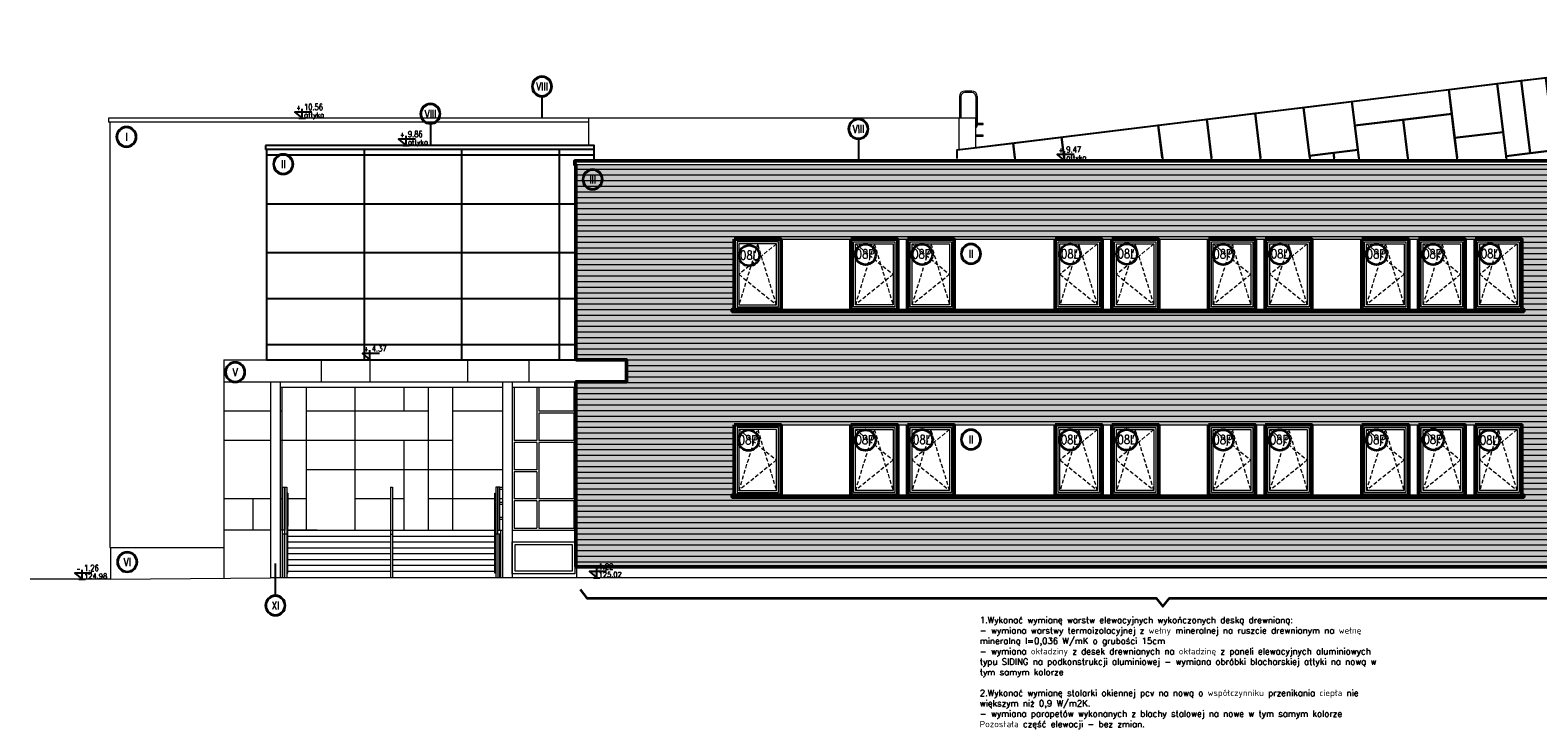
# Model space of a CAD drawing. Header units: inches. Extents: x 27484 to 71626, y -45113 to 39.
# Tile 33 of 256: x 31616 to 35482, y -37851 to -36085. Entities that reach past the tile are written whole.
import ezdxf
from ezdxf.enums import TextEntityAlignment as Align

# ---------------------------------------------------------------- set-up
doc = ezdxf.new("R2010")
doc.units = ezdxf.units.IN
doc.header["$LTSCALE"] = 50
doc.header["$MEASUREMENT"] = 0
for name, pattern in [('ACAD_ISO04W100', [30, 24, -3, 0, -3]), ('CENTER2', [1.125, 0.75, -0.125, 0.125, -0.125]), ('DASHED', [0.75, 0.5, -0.25])]:
    doc.linetypes.add(name, pattern=pattern)
for name, color, linetype in [('0-KOTEW-POZ', 7, 'Continuous'), ('A-DESKI', 33, 'Continuous'), ('A-ele-formatki', 7, 'Continuous'), ('A-OS', 7, 'CENTER2'), ('A-WID-CIENKI', 7, 'Continuous'), ('KOTEW-POZ-OPIS', 2, 'Continuous'), ('KOTEW-POZ-OPIS1', 7, 'Continuous'), ('OPISY', 7, 'Continuous'), ('R-MET-POZ', 7, 'Continuous'), ('R-MET-POZ-OPIS', 2, 'Continuous'), ('R-MET-POZ-OPIS1', 7, 'Continuous'), ('uchylnośc', 7, 'Continuous')]:
    doc.layers.add(name, color=color, linetype=linetype)
for name, color, linetype, lineweight in [('A-ELEWACJE-obrys', 7, 'Continuous', 18), ('A-obwiednia proj.', 4, 'Continuous', 50), ('A-SCIANY', 5, 'Continuous', 18), ('R-MET-OKN', 7, 'Continuous', 35)]:
    doc.layers.add(name, color=color, linetype=linetype, lineweight=lineweight)
doc.styles.add('MET_POZ', font='SIMPLEX')
doc.styles.add('ROMANS', font='simplex.shx', dxfattribs={"width": 0.8, "height": 15})
doc.styles.get("Standard").update_dxf_attribs({"font": 'romans.shx'})
pattern_1 = [(360, (86066.7016, -48905.02), (0.9375, 1.875), [0, -1.875])]

# ---------------------------------------------------------------- blocks, each defined once
blk = doc.blocks.new('A$C45A6739E')
at = {"layer": 'R-MET-OKN'}
blk.add_circle((10.6, -3.4), 52.5, dxfattribs=at)
at = {"layer": 'R-MET-OKN', "style": 'ROMANS', "width": 0.8}
blk.add_attdef('O1', text='', height=45, dxfattribs=at).set_placement((8.3, -24.2), align=Align.CENTER)
blk = doc.blocks.new('OSKA_D')
at = {"linetype": 'Continuous'}
for radius in [25, 23]:
    blk.add_circle((0, -25), radius, dxfattribs=at)
at = {"style": 'ROMANS', "width": 0.8, "flags": 4}
blk.add_attdef('OS', text='', height=20, dxfattribs=at).set_placement((0, -25), align=Align.MIDDLE_CENTER)
blk = doc.blocks.new('M-POZ10')
at = {"layer": '0-KOTEW-POZ'}
blk.add_line((-0.133, 0), (0.133, 0), dxfattribs=at)
blk.add_lwpolyline([(0.392, 0.253), (-0.3, 0.253), (0, 0), (0, 0.393)], dxfattribs=at)
at = {"layer": 'KOTEW-POZ-OPIS', "style": 'MET_POZ', "width": 0.6}
blk.add_attdef('+/-', text='', height=0.2, dxfattribs=at).set_placement((-0.068, 0.334), align=Align.RIGHT)
at = {"layer": 'KOTEW-POZ-OPIS', "style": 'MET_POZ', "width": 0.8}
blk.add_attdef('H', (0.075, 0.334), '', height=0.25, dxfattribs=at)
at = {"layer": 'KOTEW-POZ-OPIS1', "style": 'MET_POZ', "oblique": 5, "width": 0.8}
blk.add_attdef('TXT', text='', height=0.2, dxfattribs=at).set_placement((0.075, 0.629), align=Align.CENTER)
at = {"layer": 'KOTEW-POZ-OPIS1', "style": 'MET_POZ'}
blk.add_attdef('XH', (0.075, 0.031), '', height=0.2, dxfattribs=at)

msp = doc.modelspace()

# ---------------------------------------------------------------- hatches: boundary and pattern name
at = {"layer": 'A-DESKI', "lineweight": 15, "ltscale": 0.4}
h = msp.add_hatch(dxfattribs=at)
h.set_pattern_fill('DOTS', color=256, scale=30, angle=180, style=0)
h.set_pattern_definition(pattern_1)
h.paths.add_polyline_path([(34292.58496, -36430.11697), (33015.48246, -36430.11697), (33015.48246, -36930.11697), (33144.98246, -36930.11697), (33144.98246, -36987.11697), (33015.48246, -36987.11697), (33015.48246, -37461.11697), (34292.58496, -37461.11697), (34292.58496, -37277.11697), (34244.48246, -37277.11697), (33421.48246, -37277.11697), (33421.48246, -37097.11697), (34292.58496, -37097.11697), (34292.58496, -36801.11697), (34244.48246, -36801.11697), (33421.48246, -36801.11697), (33421.48246, -36621.11697), (34292.58496, -36621.11697)])
edge = h.paths.add_edge_path(flags=16)
edge.add_ellipse((33058.24372, -36467.76029), major_axis=(18.35102, -18.35102), ratio=1, start_angle=0, end_angle=360, ccw=False)
edge = h.paths.add_edge_path(flags=0)
edge.add_ellipse((33058.24372, -36467.76029), major_axis=(16.88293, -16.88293), ratio=1, start_angle=0, end_angle=360, ccw=False)
h.paths.add_polyline_path([(33046.76932, -36483.3637), (33069.80495, -36483.29947), (33069.71812, -36452.15689), (33046.68249, -36452.22111)], flags=8)
edge = h.paths.add_edge_path()
edge.add_line((33093.516, -37473.17009), (33049.94403, -37473.17009))
edge.add_line((33049.94403, -37473.17009), (33068.82322, -37489.11697))
edge.add_line((33068.82322, -37489.11697), (33068.82322, -37464.34923))
edge = h.paths.add_edge_path()
edge.add_line((33060.43247, -37489.11697), (33077.21397, -37489.11697))
h.paths.add_polyline_path([(33069.62124, -37472.01952), (33113.49624, -37472.01952), (33113.49624, -37448.39452), (33069.62124, -37448.39452)], flags=9)
h.paths.add_polyline_path([(33070.40874, -37490.31211), (33136.70874, -37490.31211), (33136.70874, -37471.41211), (33070.40874, -37471.41211)], flags=9)
h = msp.add_hatch(dxfattribs=at)
h.set_pattern_fill('DOTS', color=256, scale=30, angle=180, style=0)
h.set_pattern_definition(pattern_1)
h.paths.add_polyline_path([(35957.48513, -36695.4379), (35440.48246, -36698.63432), (35440.48246, -36801.11697), (35320.48246, -36801.11697), (34292.58496, -36801.11697), (34292.58496, -37097.11697), (34364.48246, -37097.11697), (35440.48246, -37097.11697), (35440.48246, -37187.11697), (35957.48513, -37187.11697)])
h.paths.add_polyline_path([(35957.48513, -36430.11697), (34292.58496, -36430.11697), (34292.58496, -36621.11697), (34364.48246, -36621.11697), (35440.48246, -36621.11697), (35440.48246, -36698.63432), (35957.48513, -36695.4379)])
h.paths.add_polyline_path([(35539.48246, -37192.11697), (35785.48246, -37192.11697), (35785.48246, -37461.11697), (35957.48513, -37461.11697), (35957.48513, -37187.11697), (35440.48246, -37187.11697), (35440.48246, -37277.11697), (34292.58496, -37277.11697), (34292.58496, -37461.11697), (35539.48246, -37461.11697)])
h.paths.add_polyline_path([(35771.19884, -37472.01952), (35815.07384, -37472.01952), (35815.07384, -37448.39452), (35771.19884, -37448.39452)], flags=9)
at = {"layer": 'A-ELEWACJE-obrys', "lineweight": 15, "ltscale": 0.4}
h = msp.add_hatch(dxfattribs=at)
h.set_pattern_fill('ANSI31', color=256, scale=115, angle=315, style=0)
h.set_pattern_definition([(180, (86066.702, -48905.02), (-4e-15, -14.375), [])])
h.paths.add_polyline_path([(35957.48513, -36711.11697), (35440.48246, -36711.11697), (35440.48246, -36801.11697), (35320.48246, -36801.11697), (33421.48246, -36801.11697), (33421.48246, -36621.11697), (35440.48246, -36621.11697), (35440.48246, -36711.11697), (35957.48513, -36711.11697), (35957.48513, -36430.11697), (33015.48246, -36430.11697), (33015.48246, -36930.11697), (33144.98246, -36930.11697), (33144.98246, -36987.11697), (33015.48246, -36987.11697), (33015.48246, -37461.11697), (35539.48246, -37461.11697), (35539.48246, -37192.11697), (35785.48246, -37192.11697), (35785.48246, -37461.11697), (35957.48513, -37461.11697), (35957.48513, -37187.11697), (35440.48246, -37187.11697), (35440.48246, -37277.11697), (33421.48246, -37277.11697), (33421.48246, -37097.11697), (35440.48246, -37097.11697), (35440.48246, -37187.11697), (35957.48513, -37187.11697)])
edge = h.paths.add_edge_path(flags=16)
edge.add_ellipse((33058.24372, -36467.76029), major_axis=(18.35102, -18.35102), ratio=1, start_angle=0, end_angle=360, ccw=False)
edge = h.paths.add_edge_path(flags=0)
edge.add_ellipse((33058.24372, -36467.76029), major_axis=(16.88293, -16.88293), ratio=1, start_angle=0, end_angle=360, ccw=False)
h.paths.add_polyline_path([(33046.76932, -36483.3637), (33069.80495, -36483.29947), (33069.71812, -36452.15689), (33046.68249, -36452.22111)], flags=8)
h.paths.add_polyline_path([(33069.62124, -37472.01952), (33113.49624, -37472.01952), (33113.49624, -37448.39452), (33069.62124, -37448.39452)], flags=9)
h.paths.add_polyline_path([(35771.19884, -37472.01952), (35815.07384, -37472.01952), (35815.07384, -37448.39452), (35771.19884, -37448.39452)], flags=9)

# ---------------------------------------------------------------- linework, layer by layer
at = {"ltscale": 0.1}
for p, q in [((32222.48246, -36381.11697), (32219.48246, -36381.11697)), ((33062.4826, -36391.11697), (32219.48246, -36391.11697))]:
    msp.add_line(p, q, dxfattribs=at)
for points in [[(34037.48513, -36386.61436), (36493.67091, -36085.03267), (36601.02826, -36959.38812)], [(32219.48246, -36381.11697), (32219.48246, -36391.11697)], [(33012.48246, -36420.11697), (33062.4826, -36420.11697), (33062.4826, -36381.11697), (32222.48246, -36381.11697)], [(32222.48246, -36391.11697), (32222.48246, -36930.11697), (33015.48246, -36930.11697), (33015.48246, -36430.11697)], [(33012.48246, -36430.11697), (33012.48246, -36420.11697)]]:
    msp.add_lwpolyline(points, dxfattribs=at)
at = {"layer": 'A-ele-formatki', "ltscale": 0.1}
for points in [[(33992.48513, -36412.38812), (33992.48513, -36392.13966), (36493.67091, -36085.03267), (36601.02826, -36959.38812)], [(34771.65078, -36419.94496), (34756.71515, -36298.30402), (34880.78341, -36283.07035), (34896.01708, -36407.13862)], [(34266.968, -36412.38812), (34260.44207, -36359.23869), (34508.57861, -36328.77135), (34519.77332, -36419.94496)], [(34518.84546, -36412.38812), (34508.57861, -36328.77135), (34632.64688, -36313.53768), (34644.78418, -36412.38812)], [(34645.71205, -36419.94496), (34632.64688, -36313.53768), (34756.71515, -36298.30402), (34770.72291, -36412.38812)], [(35022.60037, -36412.38812), (35012.46852, -36329.87082), (35136.53679, -36314.63715), (35149.46696, -36419.94496)], [(35148.5391, -36412.38812), (35136.53679, -36314.63715), (35260.60506, -36299.40348), (35274.47783, -36412.38812)], [(34141.02927, -36412.38812), (34136.3738, -36374.47236), (34260.44207, -36359.23869), (34267.89586, -36419.94496)], [(35275.40569, -36419.94496), (35268.22189, -36361.43761), (35392.29016, -36346.20395), (35399.90699, -36408.23808)], [(33992.48513, -36412.38812), (33992.48513, -36392.13966), (34136.3738, -36374.47236), (34141.95713, -36419.94496)], [(34896.66164, -36412.38812), (34896.01708, -36407.13862), (34958.05122, -36399.52178), (34959.631, -36412.38812)], [(34896.01708, -36407.13862), (34896.01708, -36407.13862), (34897.5895, -36419.94496)], [(34960.55887, -36419.94496), (34958.05122, -36399.52178), (35020.08535, -36391.90495), (35023.52823, -36419.94496)], [(35400.41655, -36412.38812), (35399.90699, -36408.23808), (35523.97526, -36393.00441), (35526.35528, -36412.38812)], [(35399.90699, -36408.23808), (35399.90699, -36408.23808), (35401.34442, -36419.94496)]]:
    msp.add_lwpolyline(points, dxfattribs=at)
for points in [[(35399.90699, -36408.23808), (35377.05649, -36222.13568), (35439.09062, -36214.51884), (35461.94113, -36400.62125)], [(35461.94113, -36400.62125), (35439.09062, -36214.51884), (35501.12476, -36206.90201), (35523.97526, -36393.00441)], [(35004.85168, -36267.83668), (35252.98822, -36237.36935), (35260.60506, -36299.40348), (35012.46852, -36329.87082)], [(35252.98822, -36237.36935), (35377.05649, -36222.13568), (35392.29016, -36346.20395), (35268.22189, -36361.43761)], [(34880.78341, -36283.07035), (35004.85168, -36267.83668), (35020.08535, -36391.90495), (34896.01708, -36407.13862)]]:
    msp.add_lwpolyline(points, close=True, dxfattribs=at)
at = {"layer": 'A-ELEWACJE-obrys', "ltscale": 5}
for p, q in [((33998.48246, -36255.11697), (33998.48246, -36311.11697)), ((34002.48246, -36255.11697), (34002.48246, -36311.11697)), ((34030.48246, -36241.11697), (34012.48246, -36241.11697)), ((34030.48246, -36245.11697), (34012.48246, -36245.11697)), ((34040.48246, -36255.11697), (34040.48246, -36329.11697)), ((34044.48246, -36255.11697), (34044.48246, -36329.11697)), ((31817.48246, -36311.11697), (31817.48246, -36321.11697)), ((34039.48246, -36311.11697), (31817.48246, -36311.11697)), ((33048.48821, -36321.11697), (31817.48246, -36321.11697)), ((31820.48246, -36321.11697), (31820.48246, -37411.11697)), ((33048.48821, -36381.11697), (33048.48821, -36311.11697)), ((33997.48246, -36311.11697), (33997.48246, -36391.52607)), ((34039.48246, -36311.11697), (34039.48246, -36386.36912)), ((33062.4826, -36381.11697), (32222.48246, -36381.11697)), ((33062.4826, -36420.11697), (33062.4826, -36381.11697)), ((36150.48513, -36420.11697), (33012.48246, -36420.11697)), ((36150.48513, -36430.11697), (33012.48246, -36430.11697)), ((32112.48513, -36930.11697), (33144.98246, -36930.11697)), ((32112.48513, -36930.11697), (32112.48513, -36987.11697)), ((33144.98246, -36930.11697), (33144.98246, -36987.11697)), ((32112.48513, -36987.11697), (32112.48513, -37490.2846)), ((32112.48513, -36987.11697), (33144.98246, -36987.11697)), ((32232.48246, -36987.11697), (32232.48246, -37489.11697)), ((32257.48246, -36987.11697), (32257.48246, -37489.11697)), ((32827.48246, -36987.11697), (32827.48246, -37489.21406)), ((32852.48246, -36987.11697), (32852.48246, -37487.11697)), ((32852.48246, -36987.11697), (32852.48246, -37489.11697)), ((33015.48246, -37461.11697), (33015.48246, -36987.11697)), ((32257.48246, -37000.11697), (32827.48246, -37000.11697)), ((32852.48246, -37000.11697), (33015.48246, -37000.11697)), ((32857.48246, -37000.11697), (32857.48246, -37137.11697)), ((32915.48246, -37000.11697), (32915.48246, -37137.11697)), ((32920.48246, -37000.11697), (32920.48246, -37062.11697)), ((33010.48246, -37000.11697), (33010.48246, -37062.11697)), ((33010.48246, -37062.11697), (32920.48246, -37062.11697)), ((32920.48246, -37067.11697), (32920.48246, -37137.11697)), ((33010.48246, -37067.11697), (32920.48246, -37067.11697)), ((33010.48246, -37067.11697), (33010.48246, -37137.11697)), ((32915.48246, -37137.11697), (32857.48246, -37137.11697)), ((32857.48246, -37142.11697), (32857.48246, -37212.11697)), ((32915.48246, -37142.11697), (32857.48246, -37142.11697)), ((32915.48246, -37142.11697), (32915.48246, -37212.11697)), ((33010.48246, -37137.11697), (32920.48246, -37137.11697)), ((32920.48246, -37142.11697), (32920.48246, -37287.11697)), ((33010.48246, -37142.11697), (32920.48246, -37142.11697)), ((33010.48246, -37142.11697), (33010.48246, -37287.11697)), ((32827.48246, -37212.11697), (32324.98246, -37212.11697)), ((32915.48246, -37212.11697), (32857.48246, -37212.11697)), ((32857.48246, -37217.11697), (32857.48246, -37287.11697)), ((32915.48246, -37217.11697), (32857.48246, -37217.11697)), ((32915.48246, -37217.11697), (32915.48246, -37287.11697)), ((32264.48246, -37367.11697), (32264.48246, -37257.11697)), ((32264.48246, -37257.11697), (32274.48246, -37257.11697)), ((32264.48246, -37367.11697), (32264.48246, -37257.11697)), ((32264.48246, -37257.11697), (32274.48246, -37257.11697)), ((32269.48246, -37257.11697), (32269.48246, -37295.31094)), ((32269.48246, -37257.11697), (32269.48246, -37367.11697)), ((32269.48246, -37489.11697), (32269.48246, -37257.11697)), ((32274.48246, -37257.11697), (32274.48246, -37262.11697)), ((32274.48246, -37257.11697), (32274.48246, -37262.11697)), ((32274.48246, -37257.11697), (32274.48246, -37489.11697)), ((32539.98246, -37257.11697), (32539.98246, -37377.11697)), ((32539.98246, -37257.11697), (32544.98246, -37257.11697)), ((32544.98246, -37257.11697), (32544.98246, -37377.11697)), ((32810.48246, -37257.11697), (32810.48246, -37262.11697)), ((32820.48246, -37257.11697), (32810.48246, -37257.11697)), ((32810.48246, -37257.11697), (32810.48246, -37489.28008)), ((32815.48246, -37257.11697), (32815.48246, -37367.11697)), ((32815.48246, -37377.11697), (32815.48246, -37257.11697)), ((32820.48246, -37367.11697), (32820.48246, -37257.11697)), ((32820.48246, -37257.11697), (32827.48246, -37257.11697)), ((32264.48246, -37287.11697), (32257.48246, -37287.11697)), ((32269.48246, -37295.31094), (32269.48246, -37333.51345)), ((32274.48246, -37295.31094), (32274.48246, -37300.31094)), ((32275.48246, -37272.11697), (32275.48246, -37357.11697)), ((32275.48246, -37272.11697), (32276.98246, -37272.11697)), ((32276.98246, -37272.11697), (32276.98246, -37357.11697)), ((32810.48246, -37287.11697), (32809.48246, -37287.11697)), ((32810.48246, -37295.31094), (32810.48246, -37300.31094)), ((32820.48246, -37262.11697), (32827.48246, -37262.11697)), ((32827.48246, -37287.11697), (32820.48246, -37287.11697)), ((32820.48246, -37295.31094), (32827.48246, -37295.31094)), ((32915.48246, -37287.11697), (32857.48246, -37287.11697)), ((32857.48246, -37292.11697), (32857.48246, -37362.11697)), ((32915.48246, -37292.11697), (32857.48246, -37292.11697)), ((32915.48246, -37292.11697), (32915.48246, -37362.11697)), ((33010.48246, -37287.11697), (32920.48246, -37287.11697)), ((32920.48246, -37292.11697), (32920.48246, -37362.11697)), ((33010.48246, -37292.11697), (32920.48246, -37292.11697)), ((33010.48246, -37292.11697), (33010.48246, -37362.11697)), ((32269.48246, -37333.51345), (32269.48246, -37367.11697)), ((32274.48246, -37333.51345), (32274.48246, -37338.51345)), ((32810.48246, -37333.51345), (32810.48246, -37338.51345)), ((32820.48246, -37300.31094), (32827.48246, -37300.31094)), ((32820.48246, -37333.51345), (32827.48246, -37333.51345)), ((32269.48246, -37367.11697), (32257.48246, -37367.11697)), ((32262.48246, -37367.11697), (32257.48246, -37367.11697)), ((32262.48246, -37367.11697), (32264.48246, -37367.11697)), ((32262.48246, -37367.11697), (32262.48246, -37489.11697)), ((32274.48246, -37367.11697), (32275.48246, -37367.11697)), ((32275.48246, -37367.11697), (32274.48246, -37367.11697)), ((32275.48246, -37357.11697), (32276.98246, -37357.11697)), ((32276.98246, -37367.11697), (32810.48246, -37367.11697)), ((32352.48513, -37367.11697), (32276.98246, -37367.11697)), ((32815.48246, -37367.11697), (32827.48246, -37367.11697)), ((32820.48246, -37338.51345), (32827.48246, -37338.51345)), ((32822.48246, -37367.11697), (32822.48246, -37489.23347)), ((32822.48513, -37367.11697), (32822.48513, -37487.11697)), ((32852.48246, -37367.11697), (33015.48246, -37367.11697)), ((32857.48246, -37362.11697), (32915.48246, -37362.11697)), ((32920.48246, -37362.11697), (33010.48246, -37362.11697)), ((31820.48246, -37411.11697), (32112.48513, -37411.11697)), ((31822.48246, -37411.11697), (31822.48246, -37493.11697)), ((32262.48246, -37382.11697), (32264.48246, -37382.11697)), ((32262.48246, -37397.11697), (32264.48246, -37397.11697)), ((32262.48246, -37412.11697), (32264.48246, -37412.11697)), ((32264.48246, -37489.11697), (32264.48246, -37377.11697)), ((32274.48246, -37377.11697), (32264.48246, -37377.11697)), ((32274.48246, -37382.11697), (32275.48246, -37382.11697)), ((32274.48246, -37397.11697), (32275.48246, -37397.11697)), ((32274.48246, -37412.11697), (32275.48246, -37412.11697)), ((32276.98246, -37382.11697), (32539.98246, -37382.11697)), ((32276.98246, -37397.11697), (32539.98246, -37397.11697)), ((32276.98246, -37412.11697), (32539.98246, -37412.11697)), ((32539.98246, -37377.11697), (32539.98246, -37490.33056)), ((32539.98246, -37377.11697), (32544.98246, -37377.11697)), ((32544.98246, -37377.11697), (32544.98246, -37490.31114)), ((32544.98246, -37382.11697), (32810.48246, -37382.11697)), ((32544.98246, -37397.11697), (32807.98246, -37397.11697)), ((32544.98246, -37412.11697), (32807.98246, -37412.11697)), ((32809.48246, -37397.11697), (32810.48246, -37397.11697)), ((32809.48246, -37412.11697), (32810.48246, -37412.11697)), ((32815.48246, -37377.11697), (32810.48246, -37377.11697)), ((32815.48246, -37377.11697), (32815.48246, -37489.26066)), ((32820.48246, -37377.11697), (32815.48246, -37377.11697)), ((32820.48246, -37489.24124), (32820.48246, -37377.11697)), ((32820.48246, -37382.11697), (32822.48513, -37382.11697)), ((32820.48246, -37397.11697), (32822.48513, -37397.11697)), ((32820.48246, -37412.11697), (32822.48513, -37412.11697)), ((32262.48246, -37427.11697), (32264.48246, -37427.11697)), ((32262.48246, -37442.11697), (32264.48246, -37442.11697)), ((32274.48246, -37427.11697), (32275.48246, -37427.11697)), ((32274.48246, -37442.11697), (32275.48246, -37442.11697)), ((32276.98246, -37427.11697), (32539.98246, -37427.11697)), ((32276.98246, -37442.11697), (32539.98246, -37442.11697)), ((32544.98246, -37427.11697), (32807.98246, -37427.11697)), ((32544.98246, -37442.11697), (32807.98246, -37442.11697)), ((32809.48246, -37427.11697), (32810.48246, -37427.11697)), ((32809.48246, -37442.11697), (32810.48246, -37442.11697)), ((32810.48246, -37415.31094), (32810.48246, -37420.31094)), ((32820.48246, -37427.11697), (32822.48513, -37427.11697)), ((32820.48246, -37442.11697), (32822.48513, -37442.11697)), ((32262.48246, -37457.11697), (32264.48246, -37457.11697)), ((32262.48246, -37472.11697), (32264.48246, -37472.11697)), ((32274.48246, -37457.11697), (32275.48246, -37457.11697)), ((32274.48246, -37472.11697), (32275.48246, -37472.11697)), ((32276.98246, -37457.11697), (32539.98246, -37457.11697)), ((32276.98246, -37472.11697), (32539.98246, -37472.11697)), ((32544.98246, -37457.11697), (32807.98246, -37457.11697)), ((32544.98246, -37472.11697), (32807.98246, -37472.11697)), ((32809.48246, -37457.11697), (32810.48246, -37457.11697)), ((32809.48246, -37472.11697), (32810.48246, -37472.11697)), ((32810.48246, -37453.51345), (32810.48246, -37458.51345)), ((32820.48246, -37457.11697), (32822.48513, -37457.11697)), ((32820.48246, -37472.11697), (32822.48513, -37472.11697)), ((35539.48246, -37461.11697), (33015.48246, -37461.11697)), ((33017.48246, -37489.11697), (33017.48246, -37461.11697))]:
    msp.add_line(p, q, dxfattribs=at)
at = {"layer": 'A-ELEWACJE-obrys', "color": 0, "ltscale": 0.1}
for p, q in [((32362.48513, -36930.11697), (32362.48513, -36987.11697)), ((32487.48513, -36930.11697), (32487.48513, -36987.11697)), ((32737.48513, -36930.11697), (32737.48513, -36987.11697)), ((32894.98246, -36930.11697), (32894.98246, -36987.11697)), ((32262.48246, -37367.11697), (32262.48246, -37000.11697)), ((32324.98246, -37367.11697), (32324.98246, -37000.11697)), ((32449.98246, -37367.11697), (32449.98246, -37000.11697)), ((32574.98246, -37062.11697), (32574.98246, -37000.11697)), ((32637.48246, -37367.11697), (32637.48246, -37000.11697)), ((32699.98246, -37367.11697), (32699.98246, -37000.11697)), ((32232.48246, -37062.11697), (32112.48513, -37062.11697)), ((32262.48246, -37062.11697), (32257.48246, -37062.11697)), ((32637.48246, -37062.11697), (32324.98246, -37062.11697)), ((32827.48246, -37062.11697), (32699.98246, -37062.11697)), ((32232.48246, -37137.11697), (32112.48513, -37137.11697)), ((32699.98246, -37137.11697), (32257.48246, -37137.11697)), ((32574.98246, -37367.11697), (32574.98246, -37137.11697)), ((32232.48246, -37287.11697), (32112.48513, -37287.11697)), ((32187.4838, -37287.11697), (32187.4838, -37367.11697)), ((32324.98246, -37287.11697), (32274.48246, -37287.11697)), ((32539.98246, -37287.11697), (32449.98246, -37287.11697)), ((32574.98246, -37287.11697), (32544.98246, -37287.11697)), ((32807.98246, -37287.11697), (32637.48246, -37287.11697)), ((32232.48246, -37367.11697), (32112.48513, -37367.11697))]:
    msp.add_line(p, q, dxfattribs=at)
at = {"layer": 'A-ELEWACJE-obrys', "ltscale": 5}
for points in [[(34039.48246, -36327.15767), (34040.48246, -36327.15767)], [(34059.48246, -36326.89392), (34059.48246, -36324.15767), (34044.48246, -36324.15767)], [(34044.48246, -36327.15767), (34059.48246, -36327.15767), (34059.48246, -36326.89392)], [(34039.48246, -36357.15767), (34059.48246, -36357.15767), (34059.48246, -36354.15767), (34039.48246, -36354.15767)], [(35440.48246, -36801.11697), (33421.48246, -36801.11697), (33421.48246, -36621.11697), (35440.48246, -36621.11697)]]:
    msp.add_lwpolyline(points, dxfattribs=at)
for points in [[(33541.48246, -36621.11697), (33421.48246, -36621.11697), (33421.48246, -36801.11697), (33541.48246, -36801.11697)], [(33534.48246, -36628.11697), (33428.48246, -36628.11697), (33428.48246, -36794.11697), (33534.48246, -36794.11697)], [(33529.48246, -36633.11697), (33433.48246, -36633.11697), (33433.48246, -36789.11697), (33529.48246, -36789.11697)], [(33720.48246, -36621.11697), (33840.48246, -36621.11697), (33840.48246, -36801.11697), (33720.48246, -36801.11697)], [(33727.48246, -36628.11697), (33833.48246, -36628.11697), (33833.48246, -36794.11697), (33727.48246, -36794.11697)], [(33732.48246, -36633.11697), (33828.48246, -36633.11697), (33828.48246, -36789.11697), (33732.48246, -36789.11697)], [(33865.48246, -36621.11697), (33985.48246, -36621.11697), (33985.48246, -36801.11697), (33865.48246, -36801.11697)], [(33872.48246, -36628.11697), (33978.48246, -36628.11697), (33978.48246, -36794.11697), (33872.48246, -36794.11697)], [(33877.48246, -36633.11697), (33973.48246, -36633.11697), (33973.48246, -36789.11697), (33877.48246, -36789.11697)], [(34244.48246, -36621.11697), (34364.48246, -36621.11697), (34364.48246, -36801.11697), (34244.48246, -36801.11697)], [(34251.48246, -36628.11697), (34357.48246, -36628.11697), (34357.48246, -36794.11697), (34251.48246, -36794.11697)], [(34256.48246, -36633.11697), (34352.48246, -36633.11697), (34352.48246, -36789.11697), (34256.48246, -36789.11697)], [(34389.48246, -36621.11697), (34509.48246, -36621.11697), (34509.48246, -36801.11697), (34389.48246, -36801.11697)], [(34396.48246, -36628.11697), (34502.48246, -36628.11697), (34502.48246, -36794.11697), (34396.48246, -36794.11697)], [(34401.48246, -36633.11697), (34497.48246, -36633.11697), (34497.48246, -36789.11697), (34401.48246, -36789.11697)], [(34637.48246, -36621.11697), (34757.48513, -36621.11697), (34757.48513, -36801.11697), (34637.48246, -36801.11697)], [(34644.48246, -36628.11697), (34750.48513, -36628.11697), (34750.48513, -36794.11697), (34644.48246, -36794.11697)], [(34649.48246, -36633.11697), (34745.48513, -36633.11697), (34745.48513, -36789.11697), (34649.48246, -36789.11697)], [(34782.48513, -36621.11697), (34902.48246, -36621.11697), (34902.48246, -36801.11697), (34782.48513, -36801.11697)], [(34789.48513, -36628.11697), (34895.48246, -36628.11697), (34895.48246, -36794.11697), (34789.48513, -36794.11697)], [(34794.48513, -36633.11697), (34890.48246, -36633.11697), (34890.48246, -36789.11697), (34794.48513, -36789.11697)], [(35030.48246, -36621.11697), (35150.48246, -36621.11697), (35150.48246, -36801.11697), (35030.48246, -36801.11697)], [(35037.48246, -36628.11697), (35143.48246, -36628.11697), (35143.48246, -36794.11697), (35037.48246, -36794.11697)], [(35042.48246, -36633.11697), (35138.48246, -36633.11697), (35138.48246, -36789.11697), (35042.48246, -36789.11697)], [(35175.48246, -36621.11697), (35295.48246, -36621.11697), (35295.48246, -36801.11697), (35175.48246, -36801.11697)], [(35182.48246, -36628.11697), (35288.48246, -36628.11697), (35288.48246, -36794.11697), (35182.48246, -36794.11697)], [(35187.48246, -36633.11697), (35283.48246, -36633.11697), (35283.48246, -36789.11697), (35187.48246, -36789.11697)], [(35320.48246, -36621.11697), (35440.48246, -36621.11697), (35440.48246, -36801.11697), (35320.48246, -36801.11697)], [(35327.48246, -36628.11697), (35433.48246, -36628.11697), (35433.48246, -36794.11697), (35327.48246, -36794.11697)], [(35332.48246, -36633.11697), (35428.48246, -36633.11697), (35428.48246, -36789.11697), (35332.48246, -36789.11697)], [(33541.48246, -37097.11697), (33421.48246, -37097.11697), (33421.48246, -37277.11697), (33541.48246, -37277.11697)], [(33421.48246, -37097.11697), (35440.48246, -37097.11697), (35440.48246, -37277.11697), (33421.48246, -37277.11697)], [(33534.48246, -37104.11697), (33428.48246, -37104.11697), (33428.48246, -37270.11697), (33534.48246, -37270.11697)], [(33720.48246, -37097.11697), (33840.48246, -37097.11697), (33840.48246, -37277.11697), (33720.48246, -37277.11697)], [(33727.48246, -37104.11697), (33833.48246, -37104.11697), (33833.48246, -37270.11697), (33727.48246, -37270.11697)], [(33865.48246, -37097.11697), (33985.48246, -37097.11697), (33985.48246, -37277.11697), (33865.48246, -37277.11697)], [(33872.48246, -37104.11697), (33978.48246, -37104.11697), (33978.48246, -37270.11697), (33872.48246, -37270.11697)], [(34244.48246, -37097.11697), (34364.48246, -37097.11697), (34364.48246, -37277.11697), (34244.48246, -37277.11697)], [(34251.48246, -37104.11697), (34357.48246, -37104.11697), (34357.48246, -37270.11697), (34251.48246, -37270.11697)], [(34389.48246, -37097.11697), (34509.48246, -37097.11697), (34509.48246, -37277.11697), (34389.48246, -37277.11697)], [(34396.48246, -37104.11697), (34502.48246, -37104.11697), (34502.48246, -37270.11697), (34396.48246, -37270.11697)], [(34637.48246, -37097.11697), (34757.48513, -37097.11697), (34757.48513, -37277.11697), (34637.48246, -37277.11697)], [(34644.48246, -37104.11697), (34750.48513, -37104.11697), (34750.48513, -37270.11697), (34644.48246, -37270.11697)], [(34782.48513, -37097.11697), (34902.48246, -37097.11697), (34902.48246, -37277.11697), (34782.48513, -37277.11697)], [(34789.48513, -37104.11697), (34895.48246, -37104.11697), (34895.48246, -37270.11697), (34789.48513, -37270.11697)], [(35030.48246, -37097.11697), (35150.48246, -37097.11697), (35150.48246, -37277.11697), (35030.48246, -37277.11697)], [(35037.48246, -37104.11697), (35143.48246, -37104.11697), (35143.48246, -37270.11697), (35037.48246, -37270.11697)], [(35175.48246, -37097.11697), (35295.48246, -37097.11697), (35295.48246, -37277.11697), (35175.48246, -37277.11697)], [(35182.48246, -37104.11697), (35288.48246, -37104.11697), (35288.48246, -37270.11697), (35182.48246, -37270.11697)], [(35320.48246, -37097.11697), (35440.48246, -37097.11697), (35440.48246, -37277.11697), (35320.48246, -37277.11697)], [(35327.48246, -37104.11697), (35433.48246, -37104.11697), (35433.48246, -37270.11697), (35327.48246, -37270.11697)], [(33529.48246, -37109.11697), (33433.48246, -37109.11697), (33433.48246, -37265.11697), (33529.48246, -37265.11697)], [(33732.48246, -37109.11697), (33828.48246, -37109.11697), (33828.48246, -37265.11697), (33732.48246, -37265.11697)], [(33877.48246, -37109.11697), (33973.48246, -37109.11697), (33973.48246, -37265.11697), (33877.48246, -37265.11697)], [(34256.48246, -37109.11697), (34352.48246, -37109.11697), (34352.48246, -37265.11697), (34256.48246, -37265.11697)], [(34401.48246, -37109.11697), (34497.48246, -37109.11697), (34497.48246, -37265.11697), (34401.48246, -37265.11697)], [(34649.48246, -37109.11697), (34745.48513, -37109.11697), (34745.48513, -37265.11697), (34649.48246, -37265.11697)], [(34794.48513, -37109.11697), (34890.48246, -37109.11697), (34890.48246, -37265.11697), (34794.48513, -37265.11697)], [(35042.48246, -37109.11697), (35138.48246, -37109.11697), (35138.48246, -37265.11697), (35042.48246, -37265.11697)], [(35187.48246, -37109.11697), (35283.48246, -37109.11697), (35283.48246, -37265.11697), (35187.48246, -37265.11697)], [(35332.48246, -37109.11697), (35428.48246, -37109.11697), (35428.48246, -37265.11697), (35332.48246, -37265.11697)], [(32276.98246, -37272.11697), (32275.48246, -37272.11697), (32275.48246, -37392.11697), (32276.98246, -37392.11697)], [(32807.98246, -37272.11697), (32809.48246, -37272.11697), (32809.48246, -37392.11697), (32807.98246, -37392.11697)], [(32276.98246, -37392.11697), (32275.48246, -37392.11697), (32275.48246, -37477.11697), (32276.98246, -37477.11697)], [(32807.98246, -37392.11697), (32809.48246, -37392.11697), (32809.48246, -37477.11697), (32807.98246, -37477.11697)], [(32852.48246, -37397.11697), (33012.48246, -37397.11697), (33012.48246, -37479.11697), (32852.48246, -37479.11697)], [(32859.48246, -37404.11697), (33005.48246, -37404.11697), (33005.48246, -37472.11697), (32859.48246, -37472.11697)]]:
    msp.add_lwpolyline(points, close=True, dxfattribs=at)
for centre, radius, start, end in [((34012.48246, -36255.11697), 14, 90, 180), ((34012.48246, -36255.11697), 10, 90, 180), ((34030.48246, -36255.11697), 14, 0, 90), ((34030.48246, -36255.11697), 10, 0, 90), ((34038.48246, -36329.11697), 2, 300, 0), ((34038.48246, -36329.11697), 6, 279.59406823, 0)]:
    msp.add_arc(centre, radius, start, end, dxfattribs=at)
at = {"layer": 'A-obwiednia proj.', "ltscale": 0.1}
for points in [[(33015.48246, -36930.11697), (33015.48246, -36430.11697), (33012.48246, -36430.11697), (33012.48246, -36420.11697), (36150.48513, -36420.11697), (36150.48513, -36430.11697), (36147.48513, -36430.11697), (36147.48513, -37461.11697), (35785.48246, -37461.11697), (35785.48246, -37192.11697), (35539.48246, -37192.11697), (35539.48246, -37461.11697), (33015.48246, -37461.11697), (33015.48246, -36987.11697), (33144.98246, -36987.11697), (33144.98246, -36930.11697), (33015.48246, -36930.11697)], [(33421.48246, -36801.11697), (33416.48246, -36801.11697)], [(33421.48246, -36801.11697), (33416.48246, -36801.11697), (33416.48246, -36806.11697), (35440.48246, -36806.11697), (35445.48246, -36806.11697), (35445.48246, -36801.11697), (35440.48246, -36801.11697)], [(33421.48246, -37277.11697), (33416.48246, -37277.11697), (33416.48246, -37282.11697), (35440.48246, -37282.11697), (35445.48246, -37282.11697), (35445.48246, -37277.11697), (35440.48246, -37277.11697)]]:
    msp.add_lwpolyline(points, dxfattribs=at)
for points in [[(33421.48246, -36621.11697), (33541.48246, -36621.11697), (33541.48246, -36801.11697), (33421.48246, -36801.11697)], [(33720.48246, -36621.11697), (33840.48246, -36621.11697), (33840.48246, -36801.11697), (33720.48246, -36801.11697)], [(33865.48246, -36621.11697), (33985.48246, -36621.11697), (33985.48246, -36801.11697), (33865.48246, -36801.11697)], [(34244.48246, -36621.11697), (34364.48246, -36621.11697), (34364.48246, -36801.11697), (34244.48246, -36801.11697)], [(34389.48246, -36621.11697), (34509.48246, -36621.11697), (34509.48246, -36801.11697), (34389.48246, -36801.11697)], [(34637.48246, -36621.11697), (34757.48246, -36621.11697), (34757.48246, -36801.11697), (34637.48246, -36801.11697)], [(34782.48513, -36621.11697), (34902.48513, -36621.11697), (34902.48513, -36801.11697), (34782.48513, -36801.11697)], [(35030.48246, -36621.11697), (35150.48246, -36621.11697), (35150.48246, -36801.11697), (35030.48246, -36801.11697)], [(35175.48246, -36621.11697), (35295.48246, -36621.11697), (35295.48246, -36801.11697), (35175.48246, -36801.11697)], [(35320.48246, -36621.11697), (35440.48246, -36621.11697), (35440.48246, -36801.11697), (35320.48246, -36801.11697)], [(33421.48246, -37097.11697), (33541.48246, -37097.11697), (33541.48246, -37277.11697), (33421.48246, -37277.11697)], [(33720.48246, -37097.11697), (33840.48246, -37097.11697), (33840.48246, -37277.11697), (33720.48246, -37277.11697)], [(33865.48246, -37097.11697), (33985.48246, -37097.11697), (33985.48246, -37277.11697), (33865.48246, -37277.11697)], [(34244.48246, -37097.11697), (34364.48246, -37097.11697), (34364.48246, -37277.11697), (34244.48246, -37277.11697)], [(34389.48246, -37097.11697), (34509.48246, -37097.11697), (34509.48246, -37277.11697), (34389.48246, -37277.11697)], [(34637.48246, -37097.11697), (34757.48513, -37097.11697), (34757.48513, -37277.11697), (34637.48246, -37277.11697)], [(34782.48513, -37097.11697), (34902.48246, -37097.11697), (34902.48246, -37277.11697), (34782.48513, -37277.11697)], [(35030.48246, -37097.11697), (35150.48246, -37097.11697), (35150.48246, -37277.11697), (35030.48246, -37277.11697)], [(35175.48246, -37097.11697), (35295.48246, -37097.11697), (35295.48246, -37277.11697), (35175.48246, -37277.11697)], [(35320.48246, -37097.11697), (35440.48246, -37097.11697), (35440.48246, -37277.11697), (35320.48246, -37277.11697)]]:
    msp.add_lwpolyline(points, close=True, dxfattribs=at)
at = {"layer": 'A-OS', "linetype": 'ACAD_ISO04W100', "ltscale": 5}
for p, q in [((32928.48246, -36255.31552), (32928.48246, -36311.11697)), ((32642.48253, -36325.31552), (32642.48253, -36381.11697)), ((33739.66891, -36364.31552), (33739.66891, -36420.11697)), ((32245.11461, -37534.25665), (32245.11461, -37452.83329))]:
    msp.add_line(p, q, dxfattribs=at)
at = {"layer": 'A-SCIANY', "ltscale": 3}
for p, q in [((31822.48246, -37493.11697), (32232.48246, -37489.11697)), ((36145.48513, -37489.11697), (32232.48246, -37489.11697)), ((31822.48246, -37493.11697), (31616.37772, -37493.11697))]:
    msp.add_line(p, q, dxfattribs=at)
at = {"layer": 'A-WID-CIENKI', "color": 251, "ltscale": 0.1}
for p, q in [((32222.48246, -36405.11697), (33062.4826, -36405.11697)), ((32472.48513, -36391.11697), (32472.48513, -36930.11697)), ((32722.48513, -36391.11697), (32722.48513, -36930.11697)), ((32972.48513, -36391.11697), (32972.48513, -36930.11697)), ((32222.48246, -36530.21497), (33014.62781, -36530.21497)), ((32222.48246, -36655.11697), (33014.62781, -36655.11697)), ((32222.48246, -36773.11697), (33014.62781, -36773.11697)), ((32222.48246, -36891.11697), (33017.48246, -36891.11697)), ((32222.48246, -36891.11697), (33014.62781, -36891.11697))]:
    msp.add_line(p, q, dxfattribs=at)
at = {"layer": 'R-MET-OKN', "lineweight": 15, "ltscale": 0.4}
msp.add_line((33992.48513, -36419.94496), (33992.48513, -36392.13966), dxfattribs=at)
at = {"layer": 'R-MET-OKN'}
msp.add_lwpolyline([(33026, -37519.05508), (33043.27093, -37541.04603), (34502.72898, -37541.04608), (34520, -37563.03714), (34537.27102, -37541.04609), (36118.62935, -37541.04614), (36135.90036, -37519.05508)], dxfattribs=at)
at = {"layer": 'uchylnośc', "linetype": 'DASHED', "lineweight": 15, "ltscale": 0.4}
for points in [[(33529.48246, -36633.11697), (33433.48246, -36711.11697), (33529.48246, -36789.11697), (33481.48246, -36633.11697), (33433.48246, -36789.11697)], [(33732.48246, -36633.11697), (33828.48246, -36711.11697), (33732.48246, -36789.11697), (33780.48246, -36633.11697), (33828.48246, -36789.11697)], [(33877.48246, -36633.11697), (33973.48246, -36711.11697), (33877.48246, -36789.11697), (33925.48246, -36633.11697), (33973.48246, -36789.11697)], [(34352.48246, -36633.11697), (34256.48246, -36711.11697), (34352.48246, -36789.11697), (34304.48246, -36633.11697), (34256.48246, -36789.11697)], [(34497.48246, -36633.11697), (34401.48246, -36711.11697), (34497.48246, -36789.11697), (34449.48246, -36633.11697), (34401.48246, -36789.11697)], [(34649.48246, -36633.11697), (34745.48246, -36711.11697), (34649.48246, -36789.11697), (34697.48246, -36633.11697), (34745.48246, -36789.11697)], [(34890.48246, -36633.11697), (34794.48246, -36711.11697), (34890.48246, -36789.11697), (34842.48246, -36633.11697), (34794.48246, -36789.11697)], [(35042.48246, -36633.11697), (35138.48246, -36711.11697), (35042.48246, -36789.11697), (35090.48246, -36633.11697), (35138.48246, -36789.11697)], [(35187.48246, -36633.11697), (35283.48246, -36711.11697), (35187.48246, -36789.11697), (35235.48246, -36633.11697), (35283.48246, -36789.11697)], [(35428.48246, -36633.11697), (35332.48246, -36711.11697), (35428.48246, -36789.11697), (35380.48246, -36633.11697), (35332.48246, -36789.11697)], [(33433.48246, -37109.11697), (33529.48246, -37187.11697), (33433.48246, -37265.11697), (33481.48246, -37109.11697), (33529.48246, -37265.11697)], [(33732.48246, -37109.11697), (33828.48246, -37187.11697), (33732.48246, -37265.11697), (33780.48246, -37109.11697), (33828.48246, -37265.11697)], [(33973.48246, -37109.11697), (33877.48246, -37187.11697), (33973.48246, -37265.11697), (33925.48246, -37109.11697), (33877.48246, -37265.11697)], [(34352.48246, -37109.11697), (34256.48246, -37187.11697), (34352.48246, -37265.11697), (34304.48246, -37109.11697), (34256.48246, -37265.11697)], [(34497.48246, -37109.11697), (34401.48246, -37187.11697), (34497.48246, -37265.11697), (34449.48246, -37109.11697), (34401.48246, -37265.11697)], [(34649.48246, -37109.11697), (34745.48246, -37187.11697), (34649.48246, -37265.11697), (34697.48246, -37109.11697), (34745.48246, -37265.11697)], [(34794.48513, -37109.11697), (34890.48513, -37187.11697), (34794.48513, -37265.11697), (34842.48513, -37109.11697), (34890.48513, -37265.11697)], [(35042.48246, -37109.11697), (35138.48246, -37187.11697), (35042.48246, -37265.11697), (35090.48246, -37109.11697), (35138.48246, -37265.11697)], [(35187.48246, -37109.11697), (35283.48246, -37187.11697), (35187.48246, -37265.11697), (35235.48246, -37109.11697), (35283.48246, -37265.11697)], [(35428.48246, -37109.11697), (35332.48246, -37187.11697), (35428.48246, -37265.11697), (35380.48246, -37109.11697), (35332.48246, -37265.11697)]]:
    msp.add_lwpolyline(points, dxfattribs=at)

# ---------------------------------------------------------------- block references
at = {"layer": 'A-OS', "linetype": 'ACAD_ISO04W100', "ltscale": 5}
ref = msp.add_blockref('OSKA_D', (32928.41011, -36203.41111), dxfattribs=dict(at, xscale=-1.038090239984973, yscale=1.038090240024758, zscale=1.03809024, rotation=0.1597456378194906))
ref.add_attrib('OS', 'VIII', dxfattribs={"layer": '0', "height": 20.761805, "rotation": 0.15974564, "style": 'ROMANS', "width": 0.8, "flags": 4}).set_placement((32928.48246, -36229.36326), align=Align.MIDDLE_CENTER)
ref = msp.add_blockref('OSKA_D', (32642.41018, -36273.41111), dxfattribs=dict(at, xscale=-1.038090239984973, yscale=1.038090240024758, zscale=1.03809024, rotation=0.1597456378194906))
ref.add_attrib('OS', 'VIII', dxfattribs={"layer": '0', "height": 20.761805, "rotation": 0.15974564, "style": 'ROMANS', "width": 0.8, "flags": 4}).set_placement((32642.48253, -36299.36326), align=Align.MIDDLE_CENTER)
ref = msp.add_blockref('OSKA_D', (33739.59656, -36312.41111), dxfattribs=dict(at, xscale=-1.038090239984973, yscale=1.038090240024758, zscale=1.03809024, rotation=0.1597456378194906))
ref.add_attrib('OS', 'VIII', dxfattribs={"layer": '0', "height": 20.761805, "rotation": 0.15974564, "style": 'ROMANS', "width": 0.8, "flags": 4}).set_placement((33739.66891, -36338.36326), align=Align.MIDDLE_CENTER)
ref = msp.add_blockref('OSKA_D', (31863.17137, -36332.80814), dxfattribs=dict(at, xscale=-1.038090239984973, yscale=1.038090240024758, zscale=1.03809024, rotation=0.1597456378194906))
ref.add_attrib('OS', 'I', dxfattribs={"layer": '0', "height": 20.7618, "rotation": 0.15974564, "style": 'ROMANS', "width": 0.8, "flags": 4}).set_placement((31863.24372, -36358.76029), align=Align.MIDDLE_CENTER)
ref = msp.add_blockref('OSKA_D', (32265.17137, -36402.80814), dxfattribs=dict(at, xscale=-1.038090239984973, yscale=1.038090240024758, zscale=1.03809024, rotation=0.1597456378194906))
ref.add_attrib('OS', 'II', dxfattribs={"layer": '0', "height": 20.761805, "rotation": 0.15974564, "style": 'ROMANS', "width": 0.8, "flags": 4}).set_placement((32265.24372, -36428.76029), align=Align.MIDDLE_CENTER)
ref = msp.add_blockref('OSKA_D', (33058.17137, -36441.80814), dxfattribs=dict(at, xscale=-1.038090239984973, yscale=1.038090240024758, zscale=1.03809024, rotation=0.1597456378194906))
ref.add_attrib('OS', 'III', dxfattribs={"layer": '0', "height": 20.761805, "rotation": 0.15974564, "style": 'ROMANS', "width": 0.8, "flags": 4}).set_placement((33058.24372, -36467.76029), align=Align.MIDDLE_CENTER)
ref = msp.add_blockref('OSKA_D', (34028.17137, -36632.80814), dxfattribs=dict(at, xscale=-1.038090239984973, yscale=1.038090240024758, zscale=1.03809024, rotation=0.1597456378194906))
ref.add_attrib('OS', 'II', dxfattribs={"layer": '0', "height": 20.761805, "rotation": 0.15974564, "style": 'ROMANS', "width": 0.8, "flags": 4}).set_placement((34028.24372, -36658.76029), align=Align.MIDDLE_CENTER)
ref = msp.add_blockref('OSKA_D', (32141.9842, -36935.98723), dxfattribs=dict(at, xscale=-1.038090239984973, yscale=1.038090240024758, zscale=1.03809024, rotation=0.1597456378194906))
ref.add_attrib('OS', 'V', dxfattribs={"layer": '0', "height": 20.7618, "rotation": 0.15974564, "style": 'ROMANS', "width": 0.8, "flags": 4}).set_placement((32142.05656, -36961.93938), align=Align.MIDDLE_CENTER)
ref = msp.add_blockref('OSKA_D', (34028.17137, -37108.80814), dxfattribs=dict(at, xscale=-1.038090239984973, yscale=1.038090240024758, zscale=1.03809024, rotation=0.1597456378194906))
ref.add_attrib('OS', 'II', dxfattribs={"layer": '0', "height": 20.761805, "rotation": 0.15974564, "style": 'ROMANS', "width": 0.8, "flags": 4}).set_placement((34028.24372, -37134.76029), align=Align.MIDDLE_CENTER)
ref = msp.add_blockref('OSKA_D', (31865.17137, -37422.80814), dxfattribs=dict(at, xscale=-1.038090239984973, yscale=1.038090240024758, zscale=1.03809024, rotation=0.1597456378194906))
ref.add_attrib('OS', 'VI', dxfattribs={"layer": '0', "height": 20.761805, "rotation": 0.15974564, "style": 'ROMANS', "width": 0.8, "flags": 4}).set_placement((31865.24372, -37448.76029), align=Align.MIDDLE_CENTER)
ref = msp.add_blockref('OSKA_D', (32245.04225, -37534.25675), dxfattribs=dict(at, xscale=-1.038090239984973, yscale=1.038090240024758, zscale=1.03809024, rotation=0.1597456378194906))
ref.add_attrib('OS', 'XI', dxfattribs={"layer": '0', "height": 20.761805, "rotation": 0.15974564, "style": 'ROMANS', "width": 0.8, "flags": 4}).set_placement((32245.11461, -37560.20891), align=Align.MIDDLE_CENTER)
at = {"layer": 'R-MET-POZ'}
ref = msp.add_blockref('M-POZ10', (32313.7518, -36311.11697), dxfattribs=dict(at, xscale=63, yscale=63, zscale=63, rotation=359.9999999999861))
ref.add_attrib('+/-', '+', dxfattribs={"layer": 'R-MET-POZ-OPIS', "height": 12.6, "style": 'MET_POZ', "width": 0.6}).set_placement((32309.44773, -36290.08202), align=Align.RIGHT)
ref.add_attrib('H', '10.56', (32318.48732, -36290.08202), dxfattribs={"layer": 'R-MET-POZ-OPIS', "height": 15.75, "style": 'MET_POZ', "width": 0.8})
ref.add_attrib('XH', 'attyka', (32318.48732, -36309.16211), dxfattribs={"layer": 'R-MET-POZ-OPIS1', "height": 12.6, "style": 'MET_POZ'})
ref = msp.add_blockref('M-POZ10', (32579.93592, -36380.50032), dxfattribs=dict(at, xscale=63, yscale=63, zscale=63, rotation=359.9999999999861))
ref.add_attrib('+/-', '+', dxfattribs={"layer": 'R-MET-POZ-OPIS', "height": 12.6, "style": 'MET_POZ', "width": 0.6}).set_placement((32575.63184, -36359.46537), align=Align.RIGHT)
ref.add_attrib('H', '9.86', (32584.67144, -36359.46537), dxfattribs={"layer": 'R-MET-POZ-OPIS', "height": 15.75, "style": 'MET_POZ', "width": 0.8})
ref.add_attrib('XH', 'attyka', (32584.67144, -36378.54545), dxfattribs={"layer": 'R-MET-POZ-OPIS1', "height": 12.6, "style": 'MET_POZ'})
ref = msp.add_blockref('M-POZ10', (34267.89586, -36419.94496), dxfattribs=dict(at, xscale=63, yscale=63, zscale=63, rotation=359.9999999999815))
ref.add_attrib('+/-', '+', dxfattribs={"layer": 'R-MET-POZ-OPIS', "height": 12.6, "style": 'MET_POZ', "width": 0.6}).set_placement((34263.59179, -36398.91002), align=Align.RIGHT)
ref.add_attrib('H', '9.47', (34272.63138, -36398.91002), dxfattribs={"layer": 'R-MET-POZ-OPIS', "height": 15.75, "style": 'MET_POZ', "width": 0.8})
ref.add_attrib('XH', 'attyka', (34272.63138, -36417.9901), dxfattribs={"layer": 'R-MET-POZ-OPIS1', "height": 12.6, "style": 'MET_POZ'})
ref = msp.add_blockref('M-POZ10', (32487.48513, -36930.11697), dxfattribs=dict(at, xscale=63, yscale=63, zscale=63, rotation=359.9999999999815))
ref.add_attrib('+/-', '+', dxfattribs={"layer": 'R-MET-POZ-OPIS', "height": 12.6, "style": 'MET_POZ', "width": 0.6}).set_placement((32483.18106, -36909.08202), align=Align.RIGHT)
ref.add_attrib('H', '4.37', (32492.22065, -36909.08202), dxfattribs={"layer": 'R-MET-POZ-OPIS', "height": 15.75, "style": 'MET_POZ', "width": 0.8})
ref = msp.add_blockref('M-POZ10', (33068.82322, -37489.11697), dxfattribs=dict(at, xscale=63, yscale=63, zscale=63, rotation=359.9999999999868))
ref.add_attrib('+/-', '-', dxfattribs={"layer": 'R-MET-POZ-OPIS', "height": 12.6, "style": 'MET_POZ', "width": 0.6}).set_placement((33064.51914, -37468.08202), align=Align.RIGHT)
ref.add_attrib('H', '1.22', (33073.55874, -37468.08202), dxfattribs={"layer": 'R-MET-POZ-OPIS', "height": 15.75, "style": 'MET_POZ', "width": 0.8})
ref.add_attrib('XH', '125.02', (33073.55874, -37487.16211), dxfattribs={"layer": 'R-MET-POZ-OPIS1', "height": 12.6, "style": 'MET_POZ'})
ref = msp.add_blockref('M-POZ10', (31749.76138, -37493.11697), dxfattribs=dict(at, xscale=63, yscale=63, zscale=63, rotation=359.9999999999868))
ref.add_attrib('+/-', '-', dxfattribs={"layer": 'R-MET-POZ-OPIS', "height": 12.6, "style": 'MET_POZ', "width": 0.6}).set_placement((31745.45731, -37472.08202), align=Align.RIGHT)
ref.add_attrib('H', '1.26', (31754.4969, -37472.08202), dxfattribs={"layer": 'R-MET-POZ-OPIS', "height": 15.75, "style": 'MET_POZ', "width": 0.8})
ref.add_attrib('XH', '124.98', (31754.4969, -37491.16211), dxfattribs={"layer": 'R-MET-POZ-OPIS1', "height": 12.6, "style": 'MET_POZ'})
at = {"layer": 'uchylnośc', "linetype": 'DASHED', "lineweight": 15, "ltscale": 0.4, "xscale": 0.5040000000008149, "yscale": 0.5040000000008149, "zscale": 0.5040000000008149}
for p, values in [((33454.45056, -36661.24097, -10.0166), {'O1': 'O8L'}), ((33752.52197, -36658.32754, -10.0166), {'O1': 'O8P'}), ((33897.52197, -36658.32754, -10.0166), {'O1': 'O8P'}), ((34277.3167, -36657.58544, -10.0166), {'O1': 'O8L'}), ((34422.48945, -36657.40391, -10.0166), {'O1': 'O8L'}), ((34669.52561, -36658.32671, -10.0166), {'O1': 'O8P'}), ((34815.31194, -36657.59033, -10.0166), {'O1': 'O8L'}), ((35062.52197, -36658.32754, -10.0166), {'O1': 'O8P'}), ((35207.52197, -36658.32754, -10.0166), {'O1': 'O8P'}), ((35353.6506, -36657.22708, -10.0166), {'O1': 'O8L'}), ((33452.67883, -37134.97687, -10.0166), {'O1': 'O8P'}), ((33752.2085, -37134.58382, -10.0166), {'O1': 'O8P'}), ((33897.94564, -37133.94973, -10.0166), {'O1': 'O8L'}), ((34276.90316, -37133.98936, -10.0166), {'O1': 'O8L'}), ((34421.95728, -37133.9388, -10.0166), {'O1': 'O8L'}), ((34669.52561, -37134.32671, -10.0166), {'O1': 'O8P'}), ((34814.52099, -37134.32837, -10.0166), {'O1': 'O8P'}), ((35062.52197, -37134.32754, -10.0166), {'O1': 'O8P'}), ((35208.3167, -37133.58544, -10.0166), {'O1': 'O8P'}), ((35351.19769, -37135.29479, -10.0166), {'O1': 'O8L'})]:
    msp.add_blockref('A$C45A6739E', p, dxfattribs=at).add_auto_attribs(values)

# ---------------------------------------------------------------- texts
at = {"layer": 'OPISY', "insert": (34050.80072, -37589.57686), "char_height": 16, "width": 1126.1571909, "attachment_point": 1}
msp.add_mtext('1.Wykonać wymianę warstw elewacyjnych wykończonych deską drewnianą:\\P- wymiana warstwy termoizolacyjnej z wełny mineralnej na ruszcie drewnianym na wełnę mineralną l=0,036 W/mK o grubości 15cm\\P- wymiana okładziny z desek drewnianych na okładzinę z paneli elewacyjnych aluminiowych typu SIDING na podkonstrukcji aluminiowej - wymiana obróbki blacharskiej attyki na nową w tym samym kolorze\\P\\P2.Wykonać wymianę stolarki okiennej pcv na nową o współczynniku przenikania ciepła nie większym niż 0,9 W/m2K.\\P- wymiana parapetów wykonanych z blachy stalowej na nowe w tym samym kolorze\\PPozostała część elewacji - bez zmian.', dxfattribs=at)

doc.saveas('drawing.dxf')
